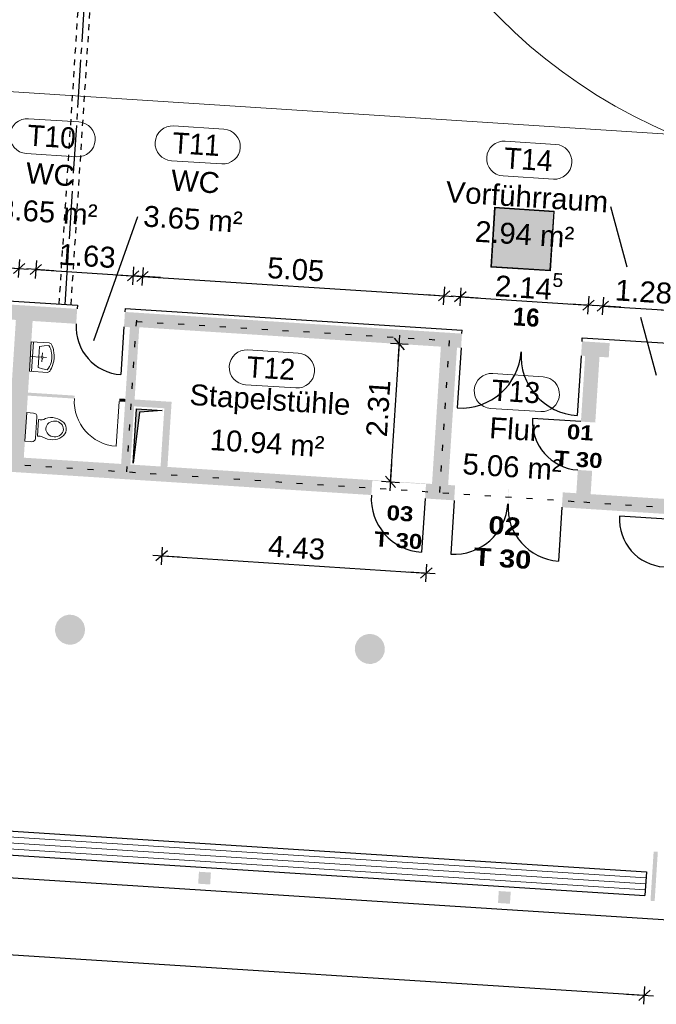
# Model space of a CAD drawing. Header units: metres. Extents: x -15.7 to 45.4, y -8.3 to 46.7.
# Tile 10 of 16: x 16.4 to 27.1, y -7.4 to 9.1. Entities that reach past the tile are written whole.
import ezdxf

# ---------------------------------------------------------------- set-up
doc = ezdxf.new("R2010")
doc.units = ezdxf.units.M
doc.header["$PDMODE"] = 65
for name, pattern in [('AUSGEZOGEN', [0]), ('STRICHPUNKT2_S5', [1.1, 0.8, -0.1, 0.1, -0.1]), ('VERDECKT2_S15', [0.35, 0.1, -0.25]), ('VERDECKT2_S2', [0.0027, 0.002, -0.0007])]:
    doc.linetypes.add(name, pattern=pattern)
doc.layers.add('XR$1$_36737_1', color=7, linetype='Continuous')
for name, color, linetype, lineweight in [('XR$1$Allgemein', 7, 'AUSGEZOGEN', 25), ('XR$1$Allgemein01', 7, 'AUSGEZOGEN', 25), ('XR$1$Allgemein02', 7, 'AUSGEZOGEN', 25), ('XR$1$Beschriften', 7, 'AUSGEZOGEN', 25), ('XR$1$Design', 7, 'AUSGEZOGEN', 25), ('XR$1$Fenstermakro_ Türmakro', 7, 'AUSGEZOGEN', 25), ('XR$1$Raum', 7, 'AUSGEZOGEN', 25), ('XR$1$Schraffur_1', 7, 'AUSGEZOGEN', 13), ('XR$1$STANDARD_1', 7, 'AUSGEZOGEN', 25)]:
    doc.layers.add(name, color=color, linetype=linetype, lineweight=lineweight)
doc.styles.add('ARIAL', font='arial.ttf')
doc.styles.add('RotisSemiSans ExtraBold', font='txt')
doc.dimstyles.new('DIMSTYLE_3', dxfattribs={"dimtxt": 0.35, "dimasz": 0.3, "dimexe": 0, "dimexo": 1e-06, "dimgap": 0.175, "dimtad": 2, "dimrnd": 0.005, "dimzin": 4, "dimdsep": 46, "dimtxsty": 'ARIAL', "dimblk1": 'ALL_ML_STRICH', "dimblk2": 'ALL_ML_STRICH', "dimsah": 1, "dimcen": 0, "dimse1": 1, "dimse2": 1, "dimclrd": 7, "dimclre": 7, "dimclrt": 7, "dimadec": 0, "dimazin": 0, "dimtfac": 1, "dimtdec": 0, "dimtix": 1, "dimtmove": 2, "dimatfit": 3, "dimfxl": 0, "dimtzin": 0, "dimlwd": 0, "dimlwe": 25, "dimarcsym": 0})
doc.dimstyles.new('DIMSTYLE_4', dxfattribs={"dimtxt": 0.35, "dimasz": 0.3, "dimexe": 0, "dimexo": 1e-06, "dimgap": 0.175, "dimtad": 2, "dimdec": 3, "dimrnd": 0.005, "dimzin": 4, "dimdsep": 46, "dimtxsty": 'ARIAL', "dimblk1": 'ALL_ML_STRICH', "dimblk2": 'ALL_ML_STRICH', "dimsah": 1, "dimcen": 0, "dimse1": 1, "dimse2": 1, "dimclrd": 7, "dimclre": 7, "dimclrt": 7, "dimadec": 0, "dimazin": 0, "dimtfac": 1, "dimtdec": 0, "dimtix": 1, "dimtmove": 2, "dimatfit": 3, "dimfxl": 0, "dimtzin": 0, "dimlwd": 0, "dimlwe": 25, "dimarcsym": 0})
doc.dimstyles.new('DIMSTYLE_5', dxfattribs={"dimtxt": 0.35, "dimasz": 0.3, "dimexe": 0, "dimexo": 1e-06, "dimgap": 0.175, "dimtad": 2, "dimrnd": 0.005, "dimzin": 4, "dimdsep": 46, "dimtxsty": 'ARIAL', "dimblk1": 'ALL_ML_STRICH', "dimblk2": 'ALL_ML_STRICH', "dimsah": 1, "dimcen": 0, "dimse1": 1, "dimse2": 1, "dimclrd": 7, "dimclre": 7, "dimclrt": 7, "dimadec": 0, "dimazin": 0, "dimtfac": 1, "dimtdec": 0, "dimtix": 1, "dimtmove": 2, "dimatfit": 3, "dimfxl": 0, "dimtvp": 1.2, "dimtzin": 0, "dimlwd": 0, "dimlwe": 25, "dimarcsym": 0})

# ---------------------------------------------------------------- blocks, each defined once
blk = doc.blocks.new('ALL_ML_STRICH')
at = {"color": 0, "linetype": 'ByBlock', "lineweight": -2}
for p, q in [((-1, 0), (0.5, 0)), ((-0.3, -0.3), (0.3, 0.3)), ((0, -0.5), (0, 0.5))]:
    blk.add_line(p, q, dxfattribs=at)
blk = doc.blocks.new('*D20')
at = {"layer": 'DEFPOINTS', "color": 7, "linetype": 'AUSGEZOGEN', "lineweight": 25, "transparency": 33554687}
for p in [(14.809, 5.031), (14.754, 4.172), (16.381, 4.067)]:
    blk.add_point(p, dxfattribs=at)
at = {"layer": 'XR$1$Allgemein', "color": 7, "linetype": 'AUSGEZOGEN', "lineweight": -2, "transparency": 33554687}
blk.add_line((14.809, 5.031), (16.436, 4.927), dxfattribs=at)
at = {"layer": 'XR$1$Allgemein', "color": 7, "linetype": 'AUSGEZOGEN', "lineweight": 25, "transparency": 33554687, "yscale": 0.3, "zscale": 0.3}
for p, xscale, rotation in [((14.809, 5.031), 0.2999999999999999, 176.3178244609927), ((16.436, 4.927), 0.3, 356.3178244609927)]:
    blk.add_blockref('ALL_ML_STRICH', p, dxfattribs=dict(at, xscale=xscale, rotation=rotation))
at = {"layer": 'XR$1$Allgemein', "color": 7, "linetype": 'AUSGEZOGEN', "lineweight": 25, "transparency": 33554687, "insert": (15.666, 5.258), "char_height": 0.35, "width": 1.4, "attachment_point": 5, "rotation": 356.3178, "style": 'ARIAL'}
blk.add_mtext('\\A1;{\\A1;{1.63\\H0.231000;\\S^ ;}}', dxfattribs=at)
blk = doc.blocks.new('*D21')
at = {"layer": 'DEFPOINTS', "color": 7, "linetype": 'AUSGEZOGEN', "lineweight": 25, "transparency": 33554687}
for p in [(16.715, 4.909), (16.66, 4.049), (18.287, 3.945)]:
    blk.add_point(p, dxfattribs=at)
at = {"layer": 'XR$1$Allgemein', "color": 7, "linetype": 'AUSGEZOGEN', "lineweight": -2, "transparency": 33554687}
blk.add_line((16.715, 4.909), (18.342, 4.804), dxfattribs=at)
at = {"layer": 'XR$1$Allgemein', "color": 7, "linetype": 'AUSGEZOGEN', "lineweight": 25, "transparency": 33554687, "xscale": 0.3, "yscale": 0.3, "zscale": 0.3}
for p, rotation in [((16.715, 4.909), 176.3178244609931), ((18.342, 4.804), 356.3178244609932)]:
    blk.add_blockref('ALL_ML_STRICH', p, dxfattribs=dict(at, rotation=rotation))
at = {"layer": 'XR$1$Allgemein', "color": 7, "linetype": 'AUSGEZOGEN', "lineweight": 25, "transparency": 33554687, "insert": (17.572, 5.135), "char_height": 0.35, "width": 1.4, "attachment_point": 5, "rotation": 356.3178, "style": 'ARIAL'}
blk.add_mtext('\\A1;{\\A1;{1.63\\H0.231000;\\S^ ;}}', dxfattribs=at)
blk = doc.blocks.new('*D22')
at = {"layer": 'DEFPOINTS', "color": 7, "linetype": 'AUSGEZOGEN', "lineweight": 25, "transparency": 33554687}
for p in [(18.497, 4.794), (18.442, 3.945), (23.482, 3.62)]:
    blk.add_point(p, dxfattribs=at)
at = {"layer": 'XR$1$Allgemein', "color": 7, "linetype": 'AUSGEZOGEN', "lineweight": -2, "transparency": 33554687}
blk.add_line((18.497, 4.794), (23.536, 4.47), dxfattribs=at)
at = {"layer": 'XR$1$Allgemein', "color": 7, "linetype": 'AUSGEZOGEN', "lineweight": 25, "transparency": 33554687, "yscale": 0.3, "zscale": 0.3}
for p, xscale, rotation in [((18.497, 4.794), 0.2999999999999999, 176.3178244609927), ((23.536, 4.47), 0.3, 356.3178244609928)]:
    blk.add_blockref('ALL_ML_STRICH', p, dxfattribs=dict(at, xscale=xscale, rotation=rotation))
at = {"layer": 'XR$1$Allgemein', "color": 7, "linetype": 'AUSGEZOGEN', "lineweight": 25, "transparency": 33554687, "insert": (21.058, 4.911), "char_height": 0.35, "width": 1.4, "attachment_point": 5, "rotation": 356.3178, "style": 'ARIAL'}
blk.add_mtext('\\A1;{\\A1;{5.05\\H0.231000;\\S^ ;}}', dxfattribs=at)
blk = doc.blocks.new('*D23')
at = {"layer": 'DEFPOINTS', "color": 7, "linetype": 'AUSGEZOGEN', "lineweight": 25, "transparency": 33554687}
for p in [(23.806, 4.452), (23.751, 3.603), (25.893, 3.465)]:
    blk.add_point(p, dxfattribs=at)
at = {"layer": 'XR$1$Allgemein', "color": 7, "linetype": 'AUSGEZOGEN', "lineweight": -2, "transparency": 33554687}
blk.add_line((23.806, 4.452), (25.947, 4.315), dxfattribs=at)
at = {"layer": 'XR$1$Allgemein', "color": 7, "linetype": 'AUSGEZOGEN', "lineweight": 25, "transparency": 33554687, "xscale": 0.3, "yscale": 0.3, "zscale": 0.3}
for p, rotation in [((23.806, 4.452), 176.3178244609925), ((25.947, 4.315), 356.3178244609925)]:
    blk.add_blockref('ALL_ML_STRICH', p, dxfattribs=dict(at, rotation=rotation))
at = {"layer": 'XR$1$Allgemein', "color": 7, "linetype": 'AUSGEZOGEN', "lineweight": 25, "transparency": 33554687, "insert": (24.955, 4.654), "char_height": 0.35, "width": 1.75, "attachment_point": 5, "rotation": 356.3178, "style": 'ARIAL'}
blk.add_mtext('\\A1;{\\A1;{2.14\\H0.231000;\\S5^ ;}}', dxfattribs=at)
blk = doc.blocks.new('*D24')
at = {"layer": 'DEFPOINTS', "color": 7, "linetype": 'AUSGEZOGEN', "lineweight": 25, "transparency": 33554687}
for p in [(26.187, 4.299), (26.132, 3.45), (27.409, 3.367)]:
    blk.add_point(p, dxfattribs=at)
at = {"layer": 'XR$1$Allgemein', "color": 7, "linetype": 'AUSGEZOGEN', "lineweight": -2, "transparency": 33554687}
blk.add_line((26.187, 4.299), (27.464, 4.217), dxfattribs=at)
at = {"layer": 'XR$1$Allgemein', "color": 7, "linetype": 'AUSGEZOGEN', "lineweight": 25, "transparency": 33554687, "xscale": 0.3, "yscale": 0.3, "zscale": 0.3}
for p, rotation in [((26.187, 4.299), 176.3178244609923), ((27.464, 4.217), 356.3178244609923)]:
    blk.add_blockref('ALL_ML_STRICH', p, dxfattribs=dict(at, rotation=rotation))
at = {"layer": 'XR$1$Allgemein', "color": 7, "linetype": 'AUSGEZOGEN', "lineweight": 25, "transparency": 33554687, "insert": (26.868, 4.537), "char_height": 0.35, "width": 1.4, "attachment_point": 5, "rotation": 356.3178, "style": 'ARIAL'}
blk.add_mtext('\\A1;{\\A1;{1.28\\H0.231000;\\S^ ;}}', dxfattribs=at)
blk = doc.blocks.new('*D27')
at = {"layer": 'DEFPOINTS', "color": 7, "linetype": 'AUSGEZOGEN', "lineweight": 25, "transparency": 33554687}
for p in [(18.912, 1.6), (23.333, 1.315), (18.817, 0.121)]:
    blk.add_point(p, dxfattribs=at)
at = {"layer": 'XR$1$Allgemein', "color": 7, "linetype": 'AUSGEZOGEN', "lineweight": -2, "transparency": 33554687}
blk.add_line((18.817, 0.121), (23.238, -0.164), dxfattribs=at)
at = {"layer": 'XR$1$Allgemein', "color": 7, "linetype": 'AUSGEZOGEN', "lineweight": 25, "transparency": 33554687, "xscale": 0.3, "yscale": 0.3, "zscale": 0.3}
for p, rotation in [((18.817, 0.121), 176.3178244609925), ((23.238, -0.164), 356.3178244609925)]:
    blk.add_blockref('ALL_ML_STRICH', p, dxfattribs=dict(at, rotation=rotation))
at = {"layer": 'XR$1$Allgemein', "color": 7, "linetype": 'AUSGEZOGEN', "lineweight": 25, "transparency": 33554687, "insert": (21.071, 0.257), "char_height": 0.35, "width": 1.4, "attachment_point": 5, "rotation": 356.3178, "style": 'ARIAL'}
blk.add_mtext('\\A1;{\\A1;{4.43\\H0.231000;\\S^ ;}}', dxfattribs=at)
blk = doc.blocks.new('*D44')
at = {"layer": 'DEFPOINTS', "color": 7, "linetype": 'AUSGEZOGEN', "lineweight": 25, "transparency": 33554687}
for p in [(23.482, 3.62), (22.639, 1.36), (23.333, 1.315)]:
    blk.add_point(p, dxfattribs=at)
at = {"layer": 'XR$1$Allgemein', "color": 7, "linetype": 'AUSGEZOGEN', "lineweight": -2, "transparency": 33554687}
blk.add_line((22.639, 1.36), (22.788, 3.665), dxfattribs=at)
at = {"layer": 'XR$1$Allgemein', "color": 7, "linetype": 'AUSGEZOGEN', "lineweight": 25, "transparency": 33554687, "xscale": 0.3, "yscale": 0.3, "zscale": 0.3}
for p, rotation in [((22.788, 3.665), 86.31782446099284), ((22.639, 1.36), 266.3178244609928)]:
    blk.add_blockref('ALL_ML_STRICH', p, dxfattribs=dict(at, rotation=rotation))
at = {"layer": 'XR$1$Allgemein', "color": 7, "linetype": 'AUSGEZOGEN', "lineweight": 25, "transparency": 33554687, "insert": (22.437, 2.589), "char_height": 0.35, "width": 1.4, "attachment_point": 5, "rotation": 86.3178, "style": 'ARIAL'}
blk.add_mtext('\\A1;{\\A1;{2.31\\H0.231000;\\S^ ;}}', dxfattribs=at)
blk = doc.blocks.new('*D47')
at = {"layer": 'DEFPOINTS', "color": 7, "linetype": 'AUSGEZOGEN', "lineweight": 25, "transparency": 33554687}
for p in [(-10.489, -3.232), (-10.59, -4.813), (26.984, -5.644)]:
    blk.add_point(p, dxfattribs=at)
at = {"layer": 'XR$1$Allgemein', "color": 7, "linetype": 'AUSGEZOGEN', "lineweight": -2, "transparency": 33554687}
blk.add_line((-10.59, -4.813), (26.882, -7.224), dxfattribs=at)
at = {"layer": 'XR$1$Allgemein', "color": 7, "linetype": 'AUSGEZOGEN', "lineweight": 25, "transparency": 33554687, "yscale": 0.3, "zscale": 0.3}
for p, xscale, rotation in [((-10.59, -4.813), 0.2999999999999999, 176.3178244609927), ((26.882, -7.224), 0.3, 356.3178244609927)]:
    blk.add_blockref('ALL_ML_STRICH', p, dxfattribs=dict(at, xscale=xscale, rotation=rotation))
at = {"layer": 'XR$1$Allgemein', "color": 7, "linetype": 'AUSGEZOGEN', "lineweight": 25, "transparency": 33554687, "insert": (8.174, -5.739), "char_height": 0.35, "width": 1.75, "attachment_point": 5, "rotation": 356.3178, "style": 'ARIAL'}
blk.add_mtext('\\A1;{\\A1;{37.55\\H0.231000;\\S^ ;}}', dxfattribs=at)
blk = doc.blocks.new('Richtungspfeil gerade_1', base_point=(17.392, 4.905))
at = {"layer": 'XR$1$_36737_1', "linetype": 'AUSGEZOGEN', "lineweight": 13, "true_color": 0x000000, "transparency": 33554687}
h = blk.add_hatch(color=18, dxfattribs=at)
h.paths.add_polyline_path([(16.897, 4.4), (16.897, 5.4), (17.897, 5.4), (17.897, 4.4)], flags=16)
h.paths.add_polyline_path([(16.907, 4.41), (17.887, 4.41), (17.887, 5.39), (16.907, 5.39)])
at = {"layer": 'XR$1$_36737_1', "linetype": 'AUSGEZOGEN', "lineweight": 13, "transparency": 33554687}
blk.add_hatch(color=7, dxfattribs=at).paths.add_polyline_path([(16.907, 5.39), (17.887, 5.39), (17.887, 4.41), (16.907, 4.41)], flags=16)
at = {"layer": 'XR$1$_36737_1', "linetype": 'AUSGEZOGEN', "lineweight": 13, "true_color": 0x009e28, "transparency": 33554687}
h = blk.add_hatch(color=104, dxfattribs=at)
h.paths.add_polyline_path([(16.927, 4.43), (16.927, 5.37), (17.867, 5.37), (17.867, 4.43)], flags=16)
h.paths.add_polyline_path([(17.321, 4.963), (17.321, 4.559), (17.5, 4.559), (17.5, 4.963), (17.729, 4.723), (17.729, 4.956), (17.41, 5.275), (17.092, 4.956), (17.092, 4.723)])
at = {"layer": 'XR$1$_36737_1', "color": 7, "linetype": 'AUSGEZOGEN', "lineweight": 13, "transparency": 33554687}
for p, q in [((16.897, 5.4), (16.897, 4.4)), ((16.897, 4.41), (17.897, 4.41))]:
    blk.add_line(p, q, dxfattribs=at)
blk.add_lwpolyline([(16.897, 4.4), (17.897, 4.4), (17.897, 5.4), (16.897, 5.4)], dxfattribs=at)
blk.add_lwpolyline([(17.887, 5.39), (16.907, 5.39), (16.907, 4.41), (17.887, 4.41), (17.887, 5.39)], close=True, dxfattribs=at)

msp = doc.modelspace()

# ---------------------------------------------------------------- hatches: boundary and pattern name
at = {"layer": 'XR$1$Allgemein01', "linetype": 'AUSGEZOGEN', "lineweight": 18, "transparency": 33554687}
for points in [[(17.4045, 4.2518), (15.6681, 4.3636), (15.6521, 4.1141), (17.3885, 4.0023)], [(18.2866, 3.9445), (18.4419, 3.9446), (23.8188, 3.5985), (23.834, 3.8381), (18.2029, 4.2004), (18.1868, 3.951)], [(16.3806, 4.0672), (16.2335, 1.7819), (16.5129, 1.7639), (16.66, 4.0492)], [(18.2866, 3.9445), (18.1395, 1.6593), (18.2942, 1.6493), (18.4419, 3.9446)], [(26.2867, 3.4397), (26.3021, 3.6792), (25.8398, 3.709), (25.8247, 3.4694)], [(23.4815, 3.6202), (23.3338, 1.325), (23.6032, 1.3076), (23.751, 3.6029)], [(26.0614, 2.3519), (26.132, 3.4497), (25.8925, 3.4651), (25.8219, 2.3673)], [(18.8682, 2.7046), (18.3642, 2.7371), (18.3568, 2.6223), (18.8608, 2.5899)], [(18.9129, 1.6095), (18.9829, 2.6972), (18.8682, 2.7046), (18.7982, 1.6169)], [(12.3255, 1.7829), (22.3198, 1.1397), (22.3352, 1.3792), (23.2334, 1.3214), (23.218, 1.0819), (23.7031, 1.0507), (23.7191, 1.3002), (12.3415, 2.0324)], [(25.9843, 1.1544), (26.0094, 1.5436), (25.7699, 1.559), (25.7448, 1.1698)], [(24.6012, 0.9929), (24.6051, 0.9927), (24.6211, 1.2421), (24.6173, 1.2424)], [(25.7448, 1.1698), (25.5193, 1.1843), (25.5032, 0.9349), (25.7288, 0.9203)], [(25.7288, 0.9203), (27.2696, 0.8212), (27.2617, 1.0722), (25.7448, 1.1698)], [(17.3402, -0.8656), (17.2615, -0.8606), (17.1851, -0.8801), (17.1184, -0.9222), (17.0681, -0.9829), (17.0389, -1.0562), (17.0338, -1.1349), (17.0534, -1.2113), (17.0955, -1.278), (17.1562, -1.3284), (17.2295, -1.3575), (17.3082, -1.3626), (17.3846, -1.3431), (17.4513, -1.3009), (17.5016, -1.2402), (17.5308, -1.1669), (17.5358, -1.0882), (17.5163, -1.0118), (17.4742, -0.9451), (17.4135, -0.8948)], [(22.3498, -1.188), (22.2711, -1.183), (22.1947, -1.2025), (22.128, -1.2446), (22.0777, -1.3053), (22.0486, -1.3786), (22.0435, -1.4573), (22.063, -1.5337), (22.1052, -1.6004), (22.1658, -1.6507), (22.2391, -1.6799), (22.3178, -1.6849), (22.3942, -1.6654), (22.4609, -1.6233), (22.5113, -1.5626), (22.5404, -1.4893), (22.5455, -1.4106), (22.526, -1.3342), (22.4838, -1.2675), (22.4231, -1.2172)], [(19.4266, -5.3579), (19.6261, -5.3707), (19.639, -5.1711), (19.4394, -5.1583)], [(24.4362, -5.6803), (24.6358, -5.6931), (24.6486, -5.4935), (24.449, -5.4807)]]:
    msp.add_hatch(color=252, dxfattribs=at).paths.add_polyline_path(points)
at = {"layer": 'XR$1$Allgemein01', "linetype": 'AUSGEZOGEN', "lineweight": 25, "true_color": 0x000000, "transparency": 33554687}
msp.add_hatch(color=18, dxfattribs=at).paths.add_polyline_path([(18.3973, 2.5797), (18.3389, 1.6719), (18.4446, 2.5222), (18.8254, 2.5522)])
at = {"layer": 'XR$1$Allgemein02', "linetype": 'AUSGEZOGEN', "lineweight": 18, "transparency": 33554687}
for points in [[(16.5797, 2.8018), (17.3581, 2.7517), (17.3613, 2.8016), (16.5829, 2.8517)], [(18.2095, 2.747), (18.1098, 2.7534), (18.1065, 2.7035), (18.2063, 2.6971)], [(27.0536, -5.6483), (27.1066, -4.825), (27.0368, -4.8205), (26.9838, -5.6438)]]:
    msp.add_hatch(color=252, dxfattribs=at).paths.add_polyline_path(points)

# ---------------------------------------------------------------- linework, layer by layer
at = {"layer": 'XR$1$Allgemein01', "color": 7, "linetype": 'VERDECKT2_S2', "lineweight": 25, "transparency": 33554687}
for p, q in [((17.104, 4.3313), (18.8367, 31.2556)), ((17.3036, 4.3184), (19.0363, 31.2427))]:
    msp.add_line(p, q, dxfattribs=at)
at = {"layer": 'XR$1$Allgemein01', "color": 7, "linetype": 'STRICHPUNKT2_S5', "lineweight": 25, "transparency": 33554687}
msp.add_line((17.2038, 4.3249), (18.9365, 31.2492), dxfattribs=at)
at = {"layer": 'XR$1$Allgemein01', "color": 7, "linetype": 'AUSGEZOGEN', "lineweight": 25, "transparency": 33554687}
for p, q in [((15.672, 4.4234), (17.4084, 4.3117)), ((18.2067, 4.2603), (23.8378, 3.8979)), ((23.834, 3.8381), (23.8378, 3.8979)), ((25.8398, 3.709), (25.8437, 3.7688)), ((25.8437, 3.7688), (32.572, 3.3358)), ((23.8188, 3.5985), (23.7543, 2.5956)), ((25.8247, 3.4694), (25.7601, 2.4665)), ((18.3389, 1.6719), (18.3973, 2.5797)), ((18.4446, 2.5222), (18.3389, 1.6719)), ((18.3973, 2.5797), (18.8254, 2.5522)), ((18.8254, 2.5522), (18.4446, 2.5222)), ((25.8219, 2.3673), (25.0136, 2.4194)), ((23.218, 1.0819), (23.1602, 0.1838)), ((27.2641, 0.7364), (26.4658, 0.7877)), ((-10.6876, -3.5201), (29.6889, -6.1185))]:
    msp.add_line(p, q, dxfattribs=at)
for centre, radius, start, end in [((23.8188, 3.5985), 1.005, 266.31782, 356.31782), ((25.8247, 3.4694), 1.005, 176.31782, 266.31782), ((25.8219, 2.3673), 0.81, 176.31782, 266.31782), ((23.218, 1.0819), 0.9, 176.31782, 266.31782), ((27.2641, 0.7364), 0.8, 176.31782, 266.31782)]:
    msp.add_arc(centre, radius, start, end, dxfattribs=at)
at = {"layer": 'XR$1$Allgemein02', "color": 7, "linetype": 'AUSGEZOGEN', "lineweight": 13, "transparency": 33554687}
for p, q in [((30.3013, 6.9792), (-9.6161, 9.5481)), ((-10.2946, -2.864), (26.9084, -5.2582)), ((-10.3075, -3.0636), (26.8956, -5.4578)), ((-10.3011, -2.9638), (26.902, -5.358))]:
    msp.add_line(p, q, dxfattribs=at)
at = {"layer": 'XR$1$Allgemein02', "color": 7, "linetype": 'AUSGEZOGEN', "lineweight": 18, "transparency": 33554687}
for p, q in [((16.6059, 3.2088), (16.6376, 3.7021)), ((16.6376, 3.7021), (16.9377, 3.6827)), ((16.6741, 3.6997), (16.6424, 3.2065)), ((16.7735, 3.6207), (16.8523, 3.6348)), ((16.8523, 3.6348), (16.9296, 3.639)), ((16.9766, 3.6546), (16.9874, 3.6336)), ((16.9874, 3.6336), (16.9982, 3.6046)), ((16.7623, 3.4464), (16.7735, 3.6207)), ((16.8212, 3.4598), (16.8248, 3.5164)), ((16.9982, 3.6046), (17.0071, 3.5714)), ((17.0071, 3.5714), (17.017, 3.5063)), ((16.8029, 3.4438), (16.6218, 3.4554)), ((16.7511, 3.2721), (16.7623, 3.4464)), ((16.819, 3.4255), (16.8153, 3.3689)), ((16.8372, 3.4416), (16.8938, 3.4379)), ((16.9891, 3.291), (17.0087, 3.3602)), ((16.6059, 3.2088), (16.906, 3.1895)), ((16.7511, 3.2721), (16.8274, 3.248)), ((16.8274, 3.248), (16.9036, 3.2339)), ((16.9481, 3.2125), (16.9615, 3.2319)), ((16.9615, 3.2319), (16.9759, 3.2593)), ((16.9759, 3.2593), (16.9891, 3.291)), ((18.1065, 2.7035), (18.0584, 1.9551)), ((16.5305, 2.0376), (16.5615, 2.5181)), ((16.5615, 2.5181), (16.6754, 2.5108)), ((16.7092, 2.0875), (16.7323, 2.4465)), ((16.7411, 2.122), (16.7593, 2.4042)), ((16.6179, 2.032), (16.5305, 2.0376)), ((16.6441, 2.0303), (16.6179, 2.032))]:
    msp.add_line(p, q, dxfattribs=at)
at = {"layer": 'XR$1$Allgemein02', "color": 7, "linetype": 'AUSGEZOGEN', "lineweight": 25, "transparency": 33554687}
for p, q in [((-10.2882, -2.7642), (26.9148, -5.1584)), ((-10.3139, -3.1634), (26.8891, -5.5576)), ((26.9148, -5.1584), (26.8891, -5.5576))]:
    msp.add_line(p, q, dxfattribs=at)
at = {"layer": 'XR$1$Allgemein02', "color": 7, "linetype": 'AUSGEZOGEN', "lineweight": 13, "transparency": 33554687}
msp.add_arc((30.8472, 15.4616), 9, 176.31782, 247.12969, dxfattribs=at)
at = {"layer": 'XR$1$Allgemein02', "color": 7, "linetype": 'AUSGEZOGEN', "lineweight": 18, "transparency": 33554687}
for centre, radius, start, end in [((16.9258, 3.6255), 0.0585, 29.83004, 78.29002), ((16.8201, 3.4427), 0.0172, 266.31784, 266.31782), ((16.705, 3.4181), 0.2708, 317.15344, 346.60831), ((16.6105, 3.4562), 0.3719, 344.27668, 356.31782), ((16.6105, 3.4562), 0.4096, 346.44457, 356.31795), ((16.9015, 3.2478), 0.0585, 274.34559, 322.80558), ((18.1065, 2.7035), 0.75, 176.31782, 266.31782), ((16.6711, 2.4497), 0.0613, 356.31783, 86.31782), ((16.8016, 2.5358), 0.1383, 252.16556, 301.02514), ((16.648, 2.0915), 0.0613, 266.31623, 356.31783), ((16.7663, 1.986), 0.1383, 61.36023, 100.47009)]:
    msp.add_arc(centre, radius, start, end, dxfattribs=at)
for centre, major_axis, ratio, start_param, end_param in [((16.7091, 3.4818), (0.1788, -0.2034), 0.9999997, 0.9548589, 1.4689448), ((16.6105, 3.4562), (0.2455, -0.2793), 0.9999996, 0.7853979, 0.9955554), ((16.6105, 3.4562), (0.2704, -0.3076), 0.9999995, 0.7853981, 0.9724476), ((16.9817, 2.2491), (0.2416, -0.0155), 0.7638889, 4.0969119, 8.3696627), ((17.0278, 2.2441), (0.1459, -0.0094), 0.9090909, 1.5707966, 7.8539816)]:
    msp.add_ellipse(centre, major_axis=major_axis, ratio=ratio, start_param=start_param, end_param=end_param, dxfattribs=at)
at = {"layer": 'XR$1$Design', "color": 1, "linetype": 'VERDECKT2_S15', "lineweight": 25, "transparency": 33554687}
for p, q in [((18.3938, 4.0627), (18.2265, 1.5282)), ((18.3924, 4.0424), (23.6243, 3.7221)), ((23.4627, 1.1826), (23.6243, 3.7221)), ((8.4983, 2.1703), (25.8696, 1.0237)), ((25.8696, 1.0237), (27.4262, 0.921))]:
    msp.add_line(p, q, dxfattribs=at)
at = {"layer": 'XR$1$Fenstermakro_ Türmakro', "color": 7, "linetype": 'AUSGEZOGEN', "lineweight": 25, "transparency": 33554687}
msp.add_line((18.1868, 3.951), (18.1354, 3.1526), dxfattribs=at)
at = {"layer": 'XR$1$Fenstermakro_ Türmakro', "color": 1, "linetype": 'AUSGEZOGEN', "lineweight": 25, "transparency": 33554687}
for p, q in [((23.7031, 1.0507), (23.6453, 0.1526)), ((25.5032, 0.9349), (25.4454, 0.0367))]:
    msp.add_line(p, q, dxfattribs=at)
at = {"layer": 'XR$1$Fenstermakro_ Türmakro', "color": 7, "linetype": 'AUSGEZOGEN', "lineweight": 25, "transparency": 33554687}
msp.add_arc((18.1868, 3.951), 0.8, 176.31782, 266.31782, dxfattribs=at)
at = {"layer": 'XR$1$Fenstermakro_ Türmakro', "color": 1, "linetype": 'AUSGEZOGEN', "lineweight": 25, "transparency": 33554687}
for centre, start, end in [((23.7031, 1.0507), 266.31782, 356.31782), ((25.5032, 0.9349), 176.31782, 266.31782)]:
    msp.add_arc(centre, 0.9, start, end, dxfattribs=at)
at = {"layer": 'XR$1$Raum', "color": 7, "linetype": 'AUSGEZOGEN', "lineweight": 18, "transparency": 33554687}
for p, q in [((17.433, 7.377), (16.5922, 7.4311)), ((19.8574, 7.2565), (19.0166, 7.3106)), ((25.3982, 7.002), (24.5574, 7.0561)), ((17.3955, 6.7948), (16.5547, 6.849)), ((19.8199, 6.6744), (18.9791, 6.7285)), ((25.3608, 6.4199), (24.52, 6.474)), ((21.0973, 3.5114), (20.2565, 3.5655)), ((25.1904, 3.1168), (24.3496, 3.1709)), ((21.0598, 2.9293), (20.219, 2.9834)), ((25.1529, 2.5347), (24.3121, 2.5888))]:
    msp.add_line(p, q, dxfattribs=at)
for centre, start, end in [((16.5734, 7.14), 86.31782, 266.31782), ((17.4142, 7.0859), 266.31782, 86.31782), ((18.9979, 7.0196), 86.31782, 266.31782), ((19.8387, 6.9655), 266.31782, 86.31782), ((24.5387, 6.765), 86.31782, 266.31782), ((25.3795, 6.7109), 266.31782, 86.31782), ((20.2378, 3.2744), 86.31782, 266.31782), ((21.0786, 3.2203), 266.31782, 86.31782), ((24.3308, 2.8799), 86.31782, 266.31782), ((25.1716, 2.8258), 266.31782, 86.31782)]:
    msp.add_arc(centre, 0.2917, start, end, dxfattribs=at)
at = {"layer": 'XR$1$Schraffur_1', "color": 7, "linetype": 'AUSGEZOGEN', "lineweight": 25, "transparency": 33554687}
for p, q in [((26.3145, 5.964), (26.5872, 4.9559)), ((17.6825, 3.7226), (18.4191, 5.7944)), ((17.4084, 4.3117), (17.4045, 4.2518)), ((18.2067, 4.2603), (18.2029, 4.2004)), ((26.8156, 4.1113), (27.0767, 3.1461))]:
    msp.add_line(p, q, dxfattribs=at)

# ---------------------------------------------------------------- block references
at = {"layer": 'XR$1$STANDARD_1', "color": 7, "linetype": 'AUSGEZOGEN', "lineweight": 18, "transparency": 33554687, "rotation": 176.3165136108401}
msp.add_blockref('Richtungspfeil gerade_1', (24.8504, 5.4131), dxfattribs=at)

# ---------------------------------------------------------------- texts
at = {"layer": 'XR$1$Beschriften', "color": 1, "linetype": 'AUSGEZOGEN', "lineweight": 25, "transparency": 33554687, "insert": (24.8976, 3.9595), "char_height": 0.3, "width": 0.63, "attachment_point": 8, "rotation": 356.31782, "style": 'RotisSemiSans ExtraBold'}
msp.add_mtext('\\A1;{\\fRotisSemiSans ExtraBold|i0|b0;\\H0.300000;\\W1.000000;\\C1;16}\\P', dxfattribs=at)
at = {"layer": 'XR$1$Beschriften', "color": 1, "linetype": 'AUSGEZOGEN', "lineweight": 25, "transparency": 33554687, "attachment_point": 2, "rotation": 356.31782, "line_spacing_factor": 1.084337, "style": 'ARIAL'}
for s, insert, char_height, width in [('\\A1;{\\fRotisSemiSans ExtraBold|i0|b0;\\H0.250000;\\W1.200000;\\C1;01}\\P{\\fRotisSemiSans ExtraBold|i0|b0;\\H0.250000;\\W1.200000;\\C1;T 30}\\P', (25.8183, 2.3119), 0.25, 0.985985), ('\\A1;{\\fRotisSemiSans ExtraBold|i0|b0;\\H0.250000;\\W1.200000;\\C1;03}\\P{\\fRotisSemiSans ExtraBold|i0|b0;\\H0.250000;\\W1.200000;\\C1;T 30}\\P', (22.8066, 0.9584), 0.25, 0.993159), ('\\A1;{\\fRotisSemiSans ExtraBold|i0|b0;\\H0.300000;\\W1.200000;\\C1;02}\\P{\\fRotisSemiSans ExtraBold|i0|b0;\\H0.300000;\\W1.200000;\\C1;T 30}\\P', (24.555, 0.7737), 0.3, 1.191791)]:
    msp.add_mtext(s, dxfattribs=dict(at, insert=insert, char_height=char_height, width=width))
at = {"layer": 'XR$1$Raum', "color": 7, "linetype": 'AUSGEZOGEN', "lineweight": 18, "transparency": 33554687, "char_height": 0.35, "rotation": 356.31782, "style": 'ARIAL'}
for s, insert, width, attachment_point in [('\\W0.96;T10', (16.563, 6.977), 1.011147, 7), ('\\W0.94;T11', (18.9874, 6.8566), 1.006101, 7), ('\\W0.96;T14', (24.5282, 6.602), 1.011148, 7), ('\\W1.00;WC', (16.9445, 6.3212), 0.991094, 8), ('\\W1.00;WC', (19.369, 6.2007), 0.991094, 8), ('\\W1.00;Vorführraum', (24.9098, 5.9462), 2.90563, 8), ('\\W1.00;3.65 m²', (16.9041, 5.6925), 1.837611, 8), ('\\W1.00;3.65 m²', (19.3285, 5.572), 1.837611, 8), ('\\W1.00;2.94 m²', (24.8694, 5.3175), 1.837611, 8), ('\\W0.96;T12', (20.2273, 3.1114), 1.011147, 7), ('\\W0.96;T13', (24.3203, 2.7169), 1.011147, 7), ('\\W1.00;Stapelstühle', (20.6089, 2.4556), 2.882516, 8), ('\\W1.00;Flur', (24.7019, 2.061), 1.020665, 8), ('\\W0.99;10.94 m²', (20.5684, 1.8269), 2.109583, 8), ('\\W1.00;5.06 m²', (24.6615, 1.4323), 1.837611, 8)]:
    msp.add_mtext(s, dxfattribs=dict(at, insert=insert, width=width, attachment_point=attachment_point))

# ---------------------------------------------------------------- dimensions: what is measured, and where the dimension line sits
at = {"layer": 'XR$1$Allgemein', "color": 7, "linetype": 'AUSGEZOGEN', "lineweight": 25, "transparency": 33554687}
for base, p1, p2, angle, dimstyle, picture, middle in [((16.4359, 4.9267), (14.7539, 4.1719), (16.3806, 4.0672), 356.31782, 'DIMSTYLE_3', '*D20', (15.6658, 5.258)), ((18.3419, 4.804), (16.66, 4.0492), (18.2866, 3.9445), 356.31782, 'DIMSTYLE_3', '*D21', (17.5719, 5.1354)), ((23.5362, 4.4697), (18.4419, 3.9446), (23.4815, 3.6202), 356.31782, 'DIMSTYLE_3', '*D22', (21.0584, 4.9108)), ((25.9472, 4.3146), (23.751, 3.6029), (25.8925, 3.4651), 356.31782, 'DIMSTYLE_4', '*D23', (24.9549, 4.654)), ((27.4641, 4.217), (26.132, 3.4497), (27.4094, 3.3675), 356.31782, 'DIMSTYLE_5', '*D24', (26.8683, 4.5369)), ((22.7876, 3.6649), (23.3332, 1.315), (23.4815, 3.6202), 86.31782, 'DIMSTYLE_3', '*D44', (22.4366, 2.5893)), ((23.238, -0.164), (18.9123, 1.5995), (23.3332, 1.315), 356.31782, 'DIMSTYLE_3', '*D27', (21.0708, 0.2573)), ((26.8821, -7.2244), (-10.4887, -3.2323), (26.9838, -5.6438), 356.31782, 'DIMSTYLE_3', '*D47', (8.1744, -5.7387))]:
    dim = msp.add_linear_dim(base=base, p1=p1, p2=p2, angle=angle, dimstyle=dimstyle, override={"dimpost": '<>', "dimclrd": 7, "dimclre": 7, "dimclrt": 7, "dimlwd": 0, "dimlwe": 25}, dxfattribs=at)
    dim.commit()
    dim.dimension.update_dxf_attribs({"geometry": picture, "text_midpoint": middle, "dimtype": 160})

doc.saveas('drawing.dxf')
